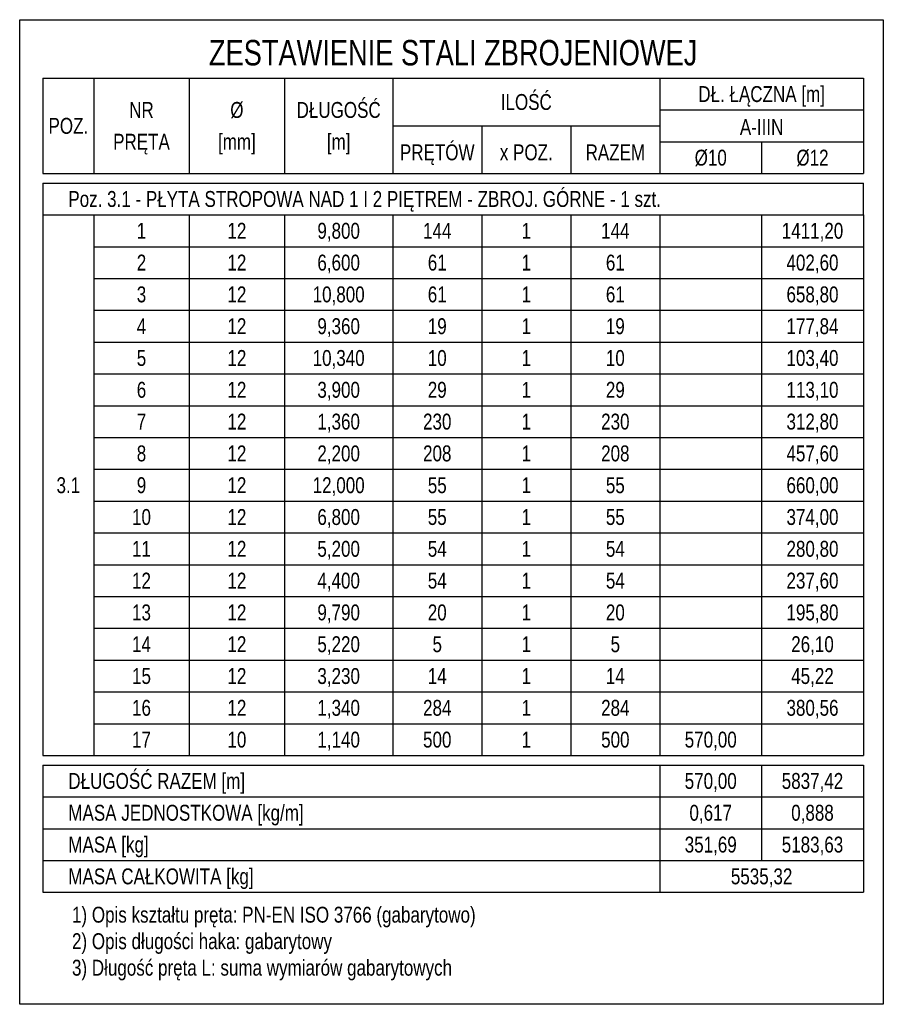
# Model space of a CAD drawing. Header units: millimetres. Extents: x -9646 to 8439, y -19398 to -14733.
# Tile 37 of 49: x -476 to 881, y -17414 to -15866. Entities that reach past the tile are written whole.
import ezdxf
from ezdxf.enums import TextEntityAlignment as Align

# ---------------------------------------------------------------- set-up
doc = ezdxf.new("R2010")
doc.units = ezdxf.units.MM
doc.header["$LTSCALE"] = 10
doc.layers.add('BA_obw', color=230, linetype='Continuous', plot=False)
for name, color, linetype in [('BZ_tab', 7, 'Continuous'), ('BZ_txg', 3, 'Continuous'), ('BZ_txs', 2, 'Continuous')]:
    doc.layers.add(name, color=color, linetype=linetype)
doc.styles.add('BIKTG', font='bikromsw.shx', dxfattribs={"width": 0.8})
doc.styles.add('BIKTS', font='bikromsw.shx', dxfattribs={"width": 0.8})

msp = doc.modelspace()

# ---------------------------------------------------------------- linework, layer by layer
at = {"layer": 'BA_obw'}
msp.add_lwpolyline([(-476.42, -15865.77), (881.42, -15865.77), (881.42, -17413.82), (-476.42, -17413.82)], close=True, dxfattribs=at)
at = {"layer": 'BZ_tab'}
for p, q in [((-439.92, -15957.67), (-359.92, -15957.67)), ((-439.92, -15957.67), (-439.92, -16107.67)), ((-359.92, -15957.67), (-209.92, -15957.67)), ((-359.92, -15957.67), (-359.92, -16107.67)), ((-209.92, -15957.67), (-59.92, -15957.67)), ((-209.92, -15957.67), (-209.92, -16107.67)), ((-59.92, -15957.67), (110.08, -15957.67)), ((-59.92, -15957.67), (-59.92, -16107.67)), ((110.08, -15957.67), (530.08, -15957.67)), ((110.08, -15957.67), (110.08, -16107.67)), ((530.08, -15957.67), (850.08, -15957.67)), ((530.08, -15957.67), (530.08, -16107.67)), ((850.08, -15957.67), (850.08, -16107.67)), ((530.08, -16007.67), (850.08, -16007.67)), ((850.08, -16007.67), (850.08, -16057.67)), ((110.08, -16032.67), (530.08, -16032.67)), ((250.08, -16032.67), (250.08, -16107.67)), ((390.08, -16032.67), (390.08, -16107.67)), ((530.08, -16057.67), (850.08, -16057.67)), ((690.08, -16057.67), (690.08, -16107.67)), ((850.08, -16057.67), (850.08, -16107.67)), ((-439.92, -16107.67), (-359.92, -16107.67)), ((-359.92, -16107.67), (-209.92, -16107.67)), ((-209.92, -16107.67), (-59.92, -16107.67)), ((-59.92, -16107.67), (110.08, -16107.67)), ((110.08, -16107.67), (250.08, -16107.67)), ((250.08, -16107.67), (390.08, -16107.67)), ((390.08, -16107.67), (530.08, -16107.67)), ((530.08, -16107.67), (690.08, -16107.67)), ((690.08, -16107.67), (850.08, -16107.67)), ((-439.92, -16122.67), (-359.92, -16122.67)), ((-439.92, -16122.67), (-439.92, -16172.67)), ((-359.92, -16122.67), (-209.92, -16122.67)), ((-209.92, -16122.67), (-59.92, -16122.67)), ((-59.92, -16122.67), (110.08, -16122.67)), ((110.08, -16122.67), (250.08, -16122.67)), ((250.08, -16122.67), (390.08, -16122.67)), ((390.08, -16122.67), (530.08, -16122.67)), ((530.08, -16122.67), (690.08, -16122.67)), ((690.08, -16122.67), (850.08, -16122.67)), ((850.08, -16172.67), (850.08, -16122.67)), ((-439.92, -16172.67), (-359.92, -16172.67)), ((-439.92, -16172.67), (-439.92, -16222.67)), ((-359.92, -16172.67), (-209.92, -16172.67)), ((-359.92, -16172.67), (-359.92, -16222.67)), ((-209.92, -16172.67), (-59.92, -16172.67)), ((-209.92, -16172.67), (-209.92, -16222.67)), ((-59.92, -16172.67), (110.08, -16172.67)), ((-59.92, -16172.67), (-59.92, -16222.67)), ((110.08, -16172.67), (250.08, -16172.67)), ((110.08, -16172.67), (110.08, -16222.67)), ((250.08, -16172.67), (390.08, -16172.67)), ((250.08, -16172.67), (250.08, -16222.67)), ((390.08, -16172.67), (530.08, -16172.67)), ((390.08, -16172.67), (390.08, -16222.67)), ((530.08, -16172.67), (690.08, -16172.67)), ((530.08, -16172.67), (530.08, -16222.67)), ((690.08, -16172.67), (850.08, -16172.67)), ((690.08, -16172.67), (690.08, -16222.67)), ((850.08, -16172.67), (850.08, -16222.67)), ((-439.92, -16222.67), (-439.92, -16272.67)), ((-359.92, -16222.67), (-209.92, -16222.67)), ((-359.92, -16222.67), (-359.92, -16272.67)), ((-209.92, -16222.67), (-59.92, -16222.67)), ((-209.92, -16222.67), (-209.92, -16272.67)), ((-59.92, -16222.67), (110.08, -16222.67)), ((-59.92, -16222.67), (-59.92, -16272.67)), ((110.08, -16222.67), (250.08, -16222.67)), ((110.08, -16222.67), (110.08, -16272.67)), ((250.08, -16222.67), (390.08, -16222.67)), ((250.08, -16222.67), (250.08, -16272.67)), ((390.08, -16222.67), (530.08, -16222.67)), ((390.08, -16222.67), (390.08, -16272.67)), ((530.08, -16222.67), (690.08, -16222.67)), ((530.08, -16222.67), (530.08, -16272.67)), ((690.08, -16222.67), (850.08, -16222.67)), ((690.08, -16222.67), (690.08, -16272.67)), ((850.08, -16222.67), (850.08, -16272.67)), ((-439.92, -16272.67), (-439.92, -16322.67)), ((-359.92, -16272.67), (-209.92, -16272.67)), ((-359.92, -16272.67), (-359.92, -16322.67)), ((-209.92, -16272.67), (-59.92, -16272.67)), ((-209.92, -16272.67), (-209.92, -16322.67)), ((-59.92, -16272.67), (110.08, -16272.67)), ((-59.92, -16272.67), (-59.92, -16322.67)), ((110.08, -16272.67), (250.08, -16272.67)), ((110.08, -16272.67), (110.08, -16322.67)), ((250.08, -16272.67), (390.08, -16272.67)), ((250.08, -16272.67), (250.08, -16322.67)), ((390.08, -16272.67), (530.08, -16272.67)), ((390.08, -16272.67), (390.08, -16322.67)), ((530.08, -16272.67), (690.08, -16272.67)), ((530.08, -16272.67), (530.08, -16322.67)), ((690.08, -16272.67), (850.08, -16272.67)), ((690.08, -16272.67), (690.08, -16322.67)), ((850.08, -16272.67), (850.08, -16322.67)), ((-439.92, -16322.67), (-439.92, -16372.67)), ((-359.92, -16322.67), (-209.92, -16322.67)), ((-359.92, -16322.67), (-359.92, -16372.67)), ((-209.92, -16322.67), (-59.92, -16322.67)), ((-209.92, -16322.67), (-209.92, -16372.67)), ((-59.92, -16322.67), (110.08, -16322.67)), ((-59.92, -16322.67), (-59.92, -16372.67)), ((110.08, -16322.67), (250.08, -16322.67)), ((110.08, -16322.67), (110.08, -16372.67)), ((250.08, -16322.67), (390.08, -16322.67)), ((250.08, -16322.67), (250.08, -16372.67)), ((390.08, -16322.67), (530.08, -16322.67)), ((390.08, -16322.67), (390.08, -16372.67)), ((530.08, -16322.67), (690.08, -16322.67)), ((530.08, -16322.67), (530.08, -16372.67)), ((690.08, -16322.67), (850.08, -16322.67)), ((690.08, -16322.67), (690.08, -16372.67)), ((850.08, -16322.67), (850.08, -16372.67)), ((-439.92, -16372.67), (-439.92, -16422.67)), ((-359.92, -16372.67), (-209.92, -16372.67)), ((-359.92, -16372.67), (-359.92, -16422.67)), ((-209.92, -16372.67), (-59.92, -16372.67)), ((-209.92, -16372.67), (-209.92, -16422.67)), ((-59.92, -16372.67), (110.08, -16372.67)), ((-59.92, -16372.67), (-59.92, -16422.67)), ((110.08, -16372.67), (250.08, -16372.67)), ((110.08, -16372.67), (110.08, -16422.67)), ((250.08, -16372.67), (390.08, -16372.67)), ((250.08, -16372.67), (250.08, -16422.67)), ((390.08, -16372.67), (530.08, -16372.67)), ((390.08, -16372.67), (390.08, -16422.67)), ((530.08, -16372.67), (690.08, -16372.67)), ((530.08, -16372.67), (530.08, -16422.67)), ((690.08, -16372.67), (850.08, -16372.67)), ((690.08, -16372.67), (690.08, -16422.67)), ((850.08, -16372.67), (850.08, -16422.67)), ((-439.92, -16422.67), (-439.92, -16472.67)), ((-359.92, -16422.67), (-209.92, -16422.67)), ((-359.92, -16422.67), (-359.92, -16472.67)), ((-209.92, -16422.67), (-59.92, -16422.67)), ((-209.92, -16422.67), (-209.92, -16472.67)), ((-59.92, -16422.67), (110.08, -16422.67)), ((-59.92, -16422.67), (-59.92, -16472.67)), ((110.08, -16422.67), (250.08, -16422.67)), ((110.08, -16422.67), (110.08, -16472.67)), ((250.08, -16422.67), (390.08, -16422.67)), ((250.08, -16422.67), (250.08, -16472.67)), ((390.08, -16422.67), (530.08, -16422.67)), ((390.08, -16422.67), (390.08, -16472.67)), ((530.08, -16422.67), (690.08, -16422.67)), ((530.08, -16422.67), (530.08, -16472.67)), ((690.08, -16422.67), (850.08, -16422.67)), ((690.08, -16422.67), (690.08, -16472.67)), ((850.08, -16422.67), (850.08, -16472.67)), ((-439.92, -16472.67), (-439.92, -16522.67)), ((-359.92, -16472.67), (-209.92, -16472.67)), ((-359.92, -16472.67), (-359.92, -16522.67)), ((-209.92, -16472.67), (-59.92, -16472.67)), ((-209.92, -16472.67), (-209.92, -16522.67)), ((-59.92, -16472.67), (110.08, -16472.67)), ((-59.92, -16472.67), (-59.92, -16522.67)), ((110.08, -16472.67), (250.08, -16472.67)), ((110.08, -16472.67), (110.08, -16522.67)), ((250.08, -16472.67), (390.08, -16472.67)), ((250.08, -16472.67), (250.08, -16522.67)), ((390.08, -16472.67), (530.08, -16472.67)), ((390.08, -16472.67), (390.08, -16522.67)), ((530.08, -16472.67), (690.08, -16472.67)), ((530.08, -16472.67), (530.08, -16522.67)), ((690.08, -16472.67), (850.08, -16472.67)), ((690.08, -16472.67), (690.08, -16522.67)), ((850.08, -16472.67), (850.08, -16522.67)), ((-439.92, -16522.67), (-439.92, -16572.67)), ((-359.92, -16522.67), (-209.92, -16522.67)), ((-359.92, -16522.67), (-359.92, -16572.67)), ((-209.92, -16522.67), (-59.92, -16522.67)), ((-209.92, -16522.67), (-209.92, -16572.67)), ((-59.92, -16522.67), (110.08, -16522.67)), ((-59.92, -16522.67), (-59.92, -16572.67)), ((110.08, -16522.67), (250.08, -16522.67)), ((110.08, -16522.67), (110.08, -16572.67)), ((250.08, -16522.67), (390.08, -16522.67)), ((250.08, -16522.67), (250.08, -16572.67)), ((390.08, -16522.67), (530.08, -16522.67)), ((390.08, -16522.67), (390.08, -16572.67)), ((530.08, -16522.67), (690.08, -16522.67)), ((530.08, -16522.67), (530.08, -16572.67)), ((690.08, -16522.67), (850.08, -16522.67)), ((690.08, -16522.67), (690.08, -16572.67)), ((850.08, -16522.67), (850.08, -16572.67)), ((-439.92, -16572.67), (-439.92, -16622.67)), ((-359.92, -16572.67), (-209.92, -16572.67)), ((-359.92, -16572.67), (-359.92, -16622.67)), ((-209.92, -16572.67), (-59.92, -16572.67)), ((-209.92, -16572.67), (-209.92, -16622.67)), ((-59.92, -16572.67), (110.08, -16572.67)), ((-59.92, -16572.67), (-59.92, -16622.67)), ((110.08, -16572.67), (250.08, -16572.67)), ((110.08, -16572.67), (110.08, -16622.67)), ((250.08, -16572.67), (390.08, -16572.67)), ((250.08, -16572.67), (250.08, -16622.67)), ((390.08, -16572.67), (530.08, -16572.67)), ((390.08, -16572.67), (390.08, -16622.67)), ((530.08, -16572.67), (690.08, -16572.67)), ((530.08, -16572.67), (530.08, -16622.67)), ((690.08, -16572.67), (850.08, -16572.67)), ((690.08, -16572.67), (690.08, -16622.67)), ((850.08, -16572.67), (850.08, -16622.67)), ((-439.92, -16622.67), (-439.92, -16672.67)), ((-359.92, -16622.67), (-209.92, -16622.67)), ((-359.92, -16622.67), (-359.92, -16672.67)), ((-209.92, -16622.67), (-59.92, -16622.67)), ((-209.92, -16622.67), (-209.92, -16672.67)), ((-59.92, -16622.67), (110.08, -16622.67)), ((-59.92, -16622.67), (-59.92, -16672.67)), ((110.08, -16622.67), (250.08, -16622.67)), ((110.08, -16622.67), (110.08, -16672.67)), ((250.08, -16622.67), (390.08, -16622.67)), ((250.08, -16622.67), (250.08, -16672.67)), ((390.08, -16622.67), (530.08, -16622.67)), ((390.08, -16622.67), (390.08, -16672.67)), ((530.08, -16622.67), (690.08, -16622.67)), ((530.08, -16622.67), (530.08, -16672.67)), ((690.08, -16622.67), (850.08, -16622.67)), ((690.08, -16622.67), (690.08, -16672.67)), ((850.08, -16622.67), (850.08, -16672.67)), ((-439.92, -16672.67), (-439.92, -16722.67)), ((-359.92, -16672.67), (-209.92, -16672.67)), ((-359.92, -16672.67), (-359.92, -16722.67)), ((-209.92, -16672.67), (-59.92, -16672.67)), ((-209.92, -16672.67), (-209.92, -16722.67)), ((-59.92, -16672.67), (110.08, -16672.67)), ((-59.92, -16672.67), (-59.92, -16722.67)), ((110.08, -16672.67), (250.08, -16672.67)), ((110.08, -16672.67), (110.08, -16722.67)), ((250.08, -16672.67), (390.08, -16672.67)), ((250.08, -16672.67), (250.08, -16722.67)), ((390.08, -16672.67), (530.08, -16672.67)), ((390.08, -16672.67), (390.08, -16722.67)), ((530.08, -16672.67), (690.08, -16672.67)), ((530.08, -16672.67), (530.08, -16722.67)), ((690.08, -16672.67), (850.08, -16672.67)), ((690.08, -16672.67), (690.08, -16722.67)), ((850.08, -16672.67), (850.08, -16722.67)), ((-439.92, -16722.67), (-439.92, -16772.67)), ((-359.92, -16722.67), (-209.92, -16722.67)), ((-359.92, -16722.67), (-359.92, -16772.67)), ((-209.92, -16722.67), (-59.92, -16722.67)), ((-209.92, -16722.67), (-209.92, -16772.67)), ((-59.92, -16722.67), (110.08, -16722.67)), ((-59.92, -16722.67), (-59.92, -16772.67)), ((110.08, -16722.67), (250.08, -16722.67)), ((110.08, -16722.67), (110.08, -16772.67)), ((250.08, -16722.67), (390.08, -16722.67)), ((250.08, -16722.67), (250.08, -16772.67)), ((390.08, -16722.67), (530.08, -16722.67)), ((390.08, -16722.67), (390.08, -16772.67)), ((530.08, -16722.67), (690.08, -16722.67)), ((530.08, -16722.67), (530.08, -16772.67)), ((690.08, -16722.67), (850.08, -16722.67)), ((690.08, -16722.67), (690.08, -16772.67)), ((850.08, -16722.67), (850.08, -16772.67)), ((-439.92, -16772.67), (-439.92, -16822.67)), ((-359.92, -16772.67), (-209.92, -16772.67)), ((-359.92, -16772.67), (-359.92, -16822.67)), ((-209.92, -16772.67), (-59.92, -16772.67)), ((-209.92, -16772.67), (-209.92, -16822.67)), ((-59.92, -16772.67), (110.08, -16772.67)), ((-59.92, -16772.67), (-59.92, -16822.67)), ((110.08, -16772.67), (250.08, -16772.67)), ((110.08, -16772.67), (110.08, -16822.67)), ((250.08, -16772.67), (390.08, -16772.67)), ((250.08, -16772.67), (250.08, -16822.67)), ((390.08, -16772.67), (530.08, -16772.67)), ((390.08, -16772.67), (390.08, -16822.67)), ((530.08, -16772.67), (690.08, -16772.67)), ((530.08, -16772.67), (530.08, -16822.67)), ((690.08, -16772.67), (850.08, -16772.67)), ((690.08, -16772.67), (690.08, -16822.67)), ((850.08, -16772.67), (850.08, -16822.67)), ((-439.92, -16822.67), (-439.92, -16872.67)), ((-359.92, -16822.67), (-209.92, -16822.67)), ((-359.92, -16822.67), (-359.92, -16872.67)), ((-209.92, -16822.67), (-59.92, -16822.67)), ((-209.92, -16822.67), (-209.92, -16872.67)), ((-59.92, -16822.67), (110.08, -16822.67)), ((-59.92, -16822.67), (-59.92, -16872.67)), ((110.08, -16822.67), (250.08, -16822.67)), ((110.08, -16822.67), (110.08, -16872.67)), ((250.08, -16822.67), (390.08, -16822.67)), ((250.08, -16822.67), (250.08, -16872.67)), ((390.08, -16822.67), (530.08, -16822.67)), ((390.08, -16822.67), (390.08, -16872.67)), ((530.08, -16822.67), (690.08, -16822.67)), ((530.08, -16822.67), (530.08, -16872.67)), ((690.08, -16822.67), (850.08, -16822.67)), ((690.08, -16822.67), (690.08, -16872.67)), ((850.08, -16822.67), (850.08, -16872.67)), ((-439.92, -16872.67), (-439.92, -16922.67)), ((-359.92, -16872.67), (-209.92, -16872.67)), ((-359.92, -16872.67), (-359.92, -16922.67)), ((-209.92, -16872.67), (-59.92, -16872.67)), ((-209.92, -16872.67), (-209.92, -16922.67)), ((-59.92, -16872.67), (110.08, -16872.67)), ((-59.92, -16872.67), (-59.92, -16922.67)), ((110.08, -16872.67), (250.08, -16872.67)), ((110.08, -16872.67), (110.08, -16922.67)), ((250.08, -16872.67), (390.08, -16872.67)), ((250.08, -16872.67), (250.08, -16922.67)), ((390.08, -16872.67), (530.08, -16872.67)), ((390.08, -16872.67), (390.08, -16922.67)), ((530.08, -16872.67), (690.08, -16872.67)), ((530.08, -16872.67), (530.08, -16922.67)), ((690.08, -16872.67), (850.08, -16872.67)), ((690.08, -16872.67), (690.08, -16922.67)), ((850.08, -16872.67), (850.08, -16922.67)), ((-439.92, -16922.67), (-439.92, -16972.67)), ((-359.92, -16922.67), (-209.92, -16922.67)), ((-359.92, -16922.67), (-359.92, -16972.67)), ((-209.92, -16922.67), (-59.92, -16922.67)), ((-209.92, -16922.67), (-209.92, -16972.67)), ((-59.92, -16922.67), (110.08, -16922.67)), ((-59.92, -16922.67), (-59.92, -16972.67)), ((110.08, -16922.67), (250.08, -16922.67)), ((110.08, -16922.67), (110.08, -16972.67)), ((250.08, -16922.67), (390.08, -16922.67)), ((250.08, -16922.67), (250.08, -16972.67)), ((390.08, -16922.67), (530.08, -16922.67)), ((390.08, -16922.67), (390.08, -16972.67)), ((530.08, -16922.67), (690.08, -16922.67)), ((530.08, -16922.67), (530.08, -16972.67)), ((690.08, -16922.67), (850.08, -16922.67)), ((690.08, -16922.67), (690.08, -16972.67)), ((850.08, -16922.67), (850.08, -16972.67)), ((-439.92, -16972.67), (-439.92, -17022.67)), ((-359.92, -16972.67), (-209.92, -16972.67)), ((-359.92, -16972.67), (-359.92, -17022.67)), ((-209.92, -16972.67), (-59.92, -16972.67)), ((-209.92, -16972.67), (-209.92, -17022.67)), ((-59.92, -16972.67), (110.08, -16972.67)), ((-59.92, -16972.67), (-59.92, -17022.67)), ((110.08, -16972.67), (250.08, -16972.67)), ((110.08, -16972.67), (110.08, -17022.67)), ((250.08, -16972.67), (390.08, -16972.67)), ((250.08, -16972.67), (250.08, -17022.67)), ((390.08, -16972.67), (530.08, -16972.67)), ((390.08, -16972.67), (390.08, -17022.67)), ((530.08, -16972.67), (690.08, -16972.67)), ((530.08, -16972.67), (530.08, -17022.67)), ((690.08, -16972.67), (850.08, -16972.67)), ((690.08, -16972.67), (690.08, -17022.67)), ((850.08, -16972.67), (850.08, -17022.67)), ((-439.92, -17022.67), (-359.92, -17022.67)), ((-359.92, -17022.67), (-209.92, -17022.67)), ((-209.92, -17022.67), (-59.92, -17022.67)), ((-59.92, -17022.67), (110.08, -17022.67)), ((110.08, -17022.67), (250.08, -17022.67)), ((250.08, -17022.67), (390.08, -17022.67)), ((390.08, -17022.67), (530.08, -17022.67)), ((530.08, -17022.67), (690.08, -17022.67)), ((690.08, -17022.67), (850.08, -17022.67)), ((-439.92, -17037.67), (-359.92, -17037.67)), ((-439.92, -17037.67), (-439.92, -17087.67)), ((-359.92, -17037.67), (-209.92, -17037.67)), ((-209.92, -17037.67), (-59.92, -17037.67)), ((-59.92, -17037.67), (110.08, -17037.67)), ((110.08, -17037.67), (250.08, -17037.67)), ((250.08, -17037.67), (390.08, -17037.67)), ((390.08, -17037.67), (530.08, -17037.67)), ((530.08, -17037.67), (530.08, -17087.67)), ((530.08, -17037.67), (690.08, -17037.67)), ((530.08, -17037.67), (530.08, -17087.67)), ((690.08, -17037.67), (850.08, -17037.67)), ((690.08, -17037.67), (690.08, -17087.67)), ((850.08, -17037.67), (850.08, -17087.67)), ((-439.92, -17087.67), (-359.92, -17087.67)), ((-439.92, -17087.67), (-439.92, -17137.67)), ((-359.92, -17087.67), (-209.92, -17087.67)), ((-209.92, -17087.67), (-59.92, -17087.67)), ((-59.92, -17087.67), (110.08, -17087.67)), ((110.08, -17087.67), (250.08, -17087.67)), ((250.08, -17087.67), (390.08, -17087.67)), ((390.08, -17087.67), (530.08, -17087.67)), ((530.08, -17087.67), (530.08, -17137.67)), ((530.08, -17087.67), (690.08, -17087.67)), ((530.08, -17087.67), (530.08, -17137.67)), ((690.08, -17087.67), (850.08, -17087.67)), ((690.08, -17087.67), (690.08, -17137.67)), ((850.08, -17087.67), (850.08, -17137.67)), ((-439.92, -17137.67), (-359.92, -17137.67)), ((-439.92, -17137.67), (-439.92, -17187.67)), ((-359.92, -17137.67), (-209.92, -17137.67)), ((-209.92, -17137.67), (-59.92, -17137.67)), ((-59.92, -17137.67), (110.08, -17137.67)), ((110.08, -17137.67), (250.08, -17137.67)), ((250.08, -17137.67), (390.08, -17137.67)), ((390.08, -17137.67), (530.08, -17137.67)), ((530.08, -17137.67), (530.08, -17187.67)), ((530.08, -17137.67), (690.08, -17137.67)), ((530.08, -17137.67), (530.08, -17187.67)), ((690.08, -17137.67), (850.08, -17137.67)), ((690.08, -17137.67), (690.08, -17187.67)), ((850.08, -17137.67), (850.08, -17187.67)), ((-439.92, -17187.67), (-359.92, -17187.67)), ((-439.92, -17187.67), (-439.92, -17237.67)), ((-359.92, -17187.67), (-209.92, -17187.67)), ((-209.92, -17187.67), (-59.92, -17187.67)), ((-59.92, -17187.67), (110.08, -17187.67)), ((110.08, -17187.67), (250.08, -17187.67)), ((250.08, -17187.67), (390.08, -17187.67)), ((390.08, -17187.67), (530.08, -17187.67)), ((530.08, -17187.67), (530.08, -17237.67)), ((530.08, -17187.67), (690.08, -17187.67)), ((690.08, -17187.67), (850.08, -17187.67)), ((850.08, -17187.67), (850.08, -17237.67)), ((-439.92, -17237.67), (-359.92, -17237.67)), ((-359.92, -17237.67), (-209.92, -17237.67)), ((-209.92, -17237.67), (-59.92, -17237.67)), ((-59.92, -17237.67), (110.08, -17237.67)), ((110.08, -17237.67), (250.08, -17237.67)), ((250.08, -17237.67), (390.08, -17237.67)), ((390.08, -17237.67), (530.08, -17237.67)), ((530.08, -17237.67), (690.08, -17237.67)), ((690.08, -17237.67), (850.08, -17237.67))]:
    msp.add_line(p, q, dxfattribs=at)

# ---------------------------------------------------------------- texts
at = {"layer": 'BZ_txg', "width": 0.8}
for s, height, style, p in [('ZESTAWIENIE STALI ZBROJENIOWEJ', 40, 'BIKTG', (205.08, -15917.67)), ('5535,32', 25, 'BIKTS', (690.08, -17212.67))]:
    msp.add_text(s, height=height, dxfattribs=dict(at, style=style)).set_placement(p, align=Align.MIDDLE_CENTER)
at = {"layer": 'BZ_txg', "style": 'BIKTS', "width": 0.8}
msp.add_text('MASA CAŁKOWITA [kg]', height=25, dxfattribs=at).set_placement((-399.92, -17212.67), align=Align.MIDDLE_LEFT)
at = {"layer": 'BZ_txs', "style": 'BIKTS', "width": 0.8}
for s, p in [('DŁ. ŁĄCZNA [m]', (690.08, -15982.67)), ('DŁUGOŚĆ', (25.08, -16007.67)), ('ILOŚĆ', (320.08, -15995.17)), ('NR', (-284.92, -16007.67)), ('%%c', (-134.92, -16007.67)), ('POZ.', (-399.92, -16032.67)), ('A-IIIN', (690.08, -16034.59)), ('PRĘTA', (-284.92, -16057.67)), ('[mm]', (-134.92, -16057.67)), ('[m]', (25.08, -16057.67)), ('PRĘTÓW', (180.08, -16074.34)), ('x POZ.', (320.08, -16074.34)), ('RAZEM', (460.08, -16074.34)), ('%%c10', (610.08, -16082.67)), ('%%c12', (770.08, -16082.67)), ('1', (-284.92, -16197.67)), ('12', (-134.92, -16197.67)), ('9,800', (25.08, -16197.67)), ('144', (180.08, -16197.67)), ('1', (320.08, -16197.67)), ('144', (460.08, -16197.67)), ('1411,20', (770.08, -16197.67)), ('2', (-284.92, -16247.67)), ('12', (-134.92, -16247.67)), ('6,600', (25.08, -16247.67)), ('61', (180.08, -16247.67)), ('1', (320.08, -16247.67)), ('61', (460.08, -16247.67)), ('402,60', (770.08, -16247.67)), ('3', (-284.92, -16297.67)), ('12', (-134.92, -16297.67)), ('10,800', (25.08, -16297.67)), ('61', (180.08, -16297.67)), ('1', (320.08, -16297.67)), ('61', (460.08, -16297.67)), ('658,80', (770.08, -16297.67)), ('4', (-284.92, -16347.67)), ('12', (-134.92, -16347.67)), ('9,360', (25.08, -16347.67)), ('19', (180.08, -16347.67)), ('1', (320.08, -16347.67)), ('19', (460.08, -16347.67)), ('177,84', (770.08, -16347.67)), ('5', (-284.92, -16397.67)), ('12', (-134.92, -16397.67)), ('10,340', (25.08, -16397.67)), ('10', (180.08, -16397.67)), ('1', (320.08, -16397.67)), ('10', (460.08, -16397.67)), ('103,40', (770.08, -16397.67)), ('6', (-284.92, -16447.67)), ('12', (-134.92, -16447.67)), ('3,900', (25.08, -16447.67)), ('29', (180.08, -16447.67)), ('1', (320.08, -16447.67)), ('29', (460.08, -16447.67)), ('113,10', (770.08, -16447.67)), ('7', (-284.92, -16497.67)), ('12', (-134.92, -16497.67)), ('1,360', (25.08, -16497.67)), ('230', (180.08, -16497.67)), ('1', (320.08, -16497.67)), ('230', (460.08, -16497.67)), ('312,80', (770.08, -16497.67)), ('8', (-284.92, -16547.67)), ('12', (-134.92, -16547.67)), ('2,200', (25.08, -16547.67)), ('208', (180.08, -16547.67)), ('1', (320.08, -16547.67)), ('208', (460.08, -16547.67)), ('457,60', (770.08, -16547.67)), ('3.1', (-399.92, -16597.67)), ('9', (-284.92, -16597.67)), ('12', (-134.92, -16597.67)), ('12,000', (25.08, -16597.67)), ('55', (180.08, -16597.67)), ('1', (320.08, -16597.67)), ('55', (460.08, -16597.67)), ('660,00', (770.08, -16597.67)), ('10', (-284.92, -16647.67)), ('12', (-134.92, -16647.67)), ('6,800', (25.08, -16647.67)), ('55', (180.08, -16647.67)), ('1', (320.08, -16647.67)), ('55', (460.08, -16647.67)), ('374,00', (770.08, -16647.67)), ('11', (-284.92, -16697.67)), ('12', (-134.92, -16697.67)), ('5,200', (25.08, -16697.67)), ('54', (180.08, -16697.67)), ('1', (320.08, -16697.67)), ('54', (460.08, -16697.67)), ('280,80', (770.08, -16697.67)), ('12', (-284.92, -16747.67)), ('12', (-134.92, -16747.67)), ('4,400', (25.08, -16747.67)), ('54', (180.08, -16747.67)), ('1', (320.08, -16747.67)), ('54', (460.08, -16747.67)), ('237,60', (770.08, -16747.67)), ('13', (-284.92, -16797.67)), ('12', (-134.92, -16797.67)), ('9,790', (25.08, -16797.67)), ('20', (180.08, -16797.67)), ('1', (320.08, -16797.67)), ('20', (460.08, -16797.67)), ('195,80', (770.08, -16797.67)), ('14', (-284.92, -16847.67)), ('12', (-134.92, -16847.67)), ('5,220', (25.08, -16847.67)), ('5', (180.08, -16847.67)), ('1', (320.08, -16847.67)), ('5', (460.08, -16847.67)), ('26,10', (770.08, -16847.67)), ('15', (-284.92, -16897.67)), ('12', (-134.92, -16897.67)), ('3,230', (25.08, -16897.67)), ('14', (180.08, -16897.67)), ('1', (320.08, -16897.67)), ('14', (460.08, -16897.67)), ('45,22', (770.08, -16897.67)), ('16', (-284.92, -16947.67)), ('12', (-134.92, -16947.67)), ('1,340', (25.08, -16947.67)), ('284', (180.08, -16947.67)), ('1', (320.08, -16947.67)), ('284', (460.08, -16947.67)), ('380,56', (770.08, -16947.67)), ('17', (-284.92, -16997.67)), ('10', (-134.92, -16997.67)), ('1,140', (25.08, -16997.67)), ('500', (180.08, -16997.67)), ('1', (320.08, -16997.67)), ('500', (460.08, -16997.67)), ('570,00', (610.08, -16997.67)), ('570,00', (610.08, -17062.67)), ('5837,42', (770.08, -17062.67)), ('0,617', (610.08, -17112.67)), ('0,888', (770.08, -17112.67)), ('351,69', (610.08, -17162.67)), ('5183,63', (770.08, -17162.67))]:
    msp.add_text(s, height=25, dxfattribs=at).set_placement(p, align=Align.MIDDLE_CENTER)
for s, p in [('Poz. 3.1 - PŁYTA STROPOWA NAD 1 I 2 PIĘTREM - ZBROJ. GÓRNE - 1 szt.', (-399.92, -16147.67)), ('DŁUGOŚĆ RAZEM [m]', (-399.92, -17062.67)), ('MASA JEDNOSTKOWA [kg/m]', (-399.92, -17112.67)), ('MASA [kg]', (-399.92, -17162.67))]:
    msp.add_text(s, height=25, dxfattribs=at).set_placement(p, align=Align.MIDDLE_LEFT)
at = {"layer": 'BZ_txs', "insert": (-394.2, -17260.41), "char_height": 25, "width": 875.6429, "attachment_point": 1, "style": 'BIKTS'}
msp.add_mtext('1) Opis kształtu pręta: PN-EN ISO 3766 (gabarytowo)\\P2) Opis długości haka: gabarytowy\\P3) Długość pręta L: suma wymiarów gabarytowych', dxfattribs=at)

doc.saveas('drawing.dxf')
